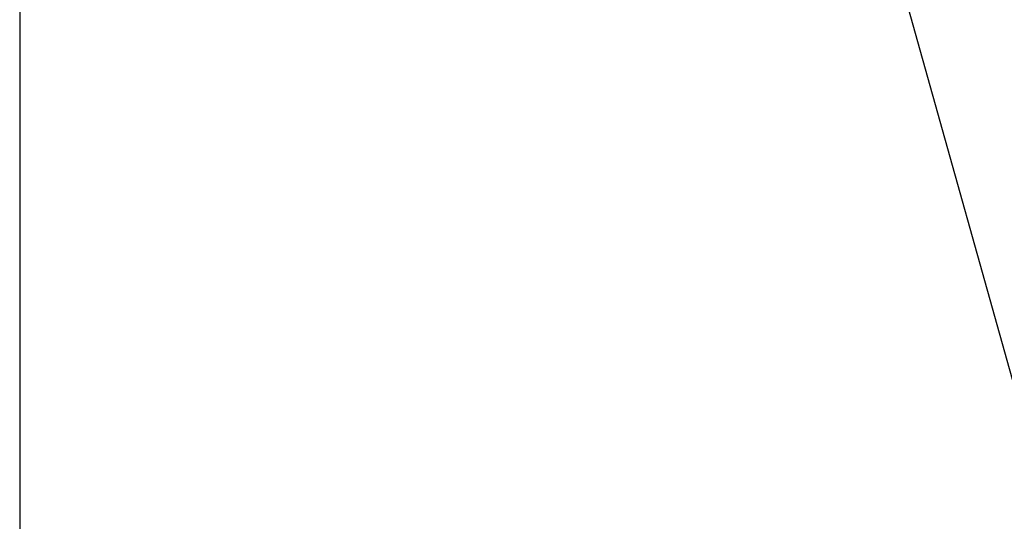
# Paper-space layout 'Inground Anchor' of a CAD drawing. Header units: millimetres. Extents: x 262 to 9484, y 125 to 8141.
# Tile 26 of 53: x 520 to 821, y 5883 to 6037. Entities that reach past the tile are written whole.
import ezdxf

# ---------------------------------------------------------------- set-up
doc = ezdxf.new("R2010")
doc.units = ezdxf.units.MM
doc.layers.add('COMPONENT_GEOMETRY', color=7, linetype='Continuous')
doc.styles.add('SLDTEXTSTYLE0', font='TXT', dxfattribs={"width": 0.75})
doc.dimstyles.new('SLDDIMSTYLE0', dxfattribs={"dimtxt": 50, "dimasz": 3.302, "dimexe": 0, "dimexo": 0.0625, "dimgap": 12.5, "dimtad": 0, "dimtih": 1, "dimtoh": 1, "dimdec": 0, "dimrnd": 1e-09, "dimzin": 12, "dimdsep": 46, "dimtxsty": 'SLDTEXTSTYLE0', "dimsah": 1, "dimcen": 0.09, "dimadec": 0, "dimazin": 3, "dimtfac": 1, "dimtdec": 0, "dimtofl": 0, "dimtmove": 0, "dimatfit": 3, "dimfxl": 1, "dimfrac": 2, "dimtolj": 1, "dimtzin": 12, "dimarcsym": 0})

# ---------------------------------------------------------------- blocks, each defined once
blk = doc.blocks.new('_D_13')
at = {"layer": 'COMPONENT_GEOMETRY', "color": 7}
for p, q in [((519.7, 6139.56), (519.7, 3926.08)), ((4570.65, 6139.56), (4570.65, 3926.08)), ((519.7, 3929.25), (2471.28, 3929.25)), ((4570.65, 3929.25), (2619.06, 3929.25))]:
    blk.add_line(p, q, dxfattribs=at)
for points in [[(519.7, 3929.25), (523, 3928.74), (523, 3929.76)], [(4570.65, 3929.25), (4567.34, 3929.76), (4567.34, 3928.74)]]:
    blk.add_solid(points, dxfattribs=at)
at = {"layer": 'COMPONENT_GEOMETRY', "color": 7, "insert": (2471.28, 3954.02), "char_height": 50, "attachment_point": 1, "style": 'SLDTEXTSTYLE0'}
blk.add_mtext('4051', dxfattribs=at)

psp = doc.layouts.new('Inground Anchor')

# ---------------------------------------------------------------- linework, layer by layer
at = {"color": 7, "linetype": 'Continuous', "lineweight": 25}
psp.add_line((773.15, 6106.94), (1157.45, 4731.87), dxfattribs=at)

# ---------------------------------------------------------------- dimensions: what is measured, and where the dimension line sits
at = {"layer": 'COMPONENT_GEOMETRY', "color": 7}
dim = psp.add_linear_dim(base=(4570.65, 3929.25), p1=(519.7, 6140.83), p2=(4570.65, 6140.83), angle=0, dimstyle='SLDDIMSTYLE0', dxfattribs=at)
dim.commit()
dim.dimension.update_dxf_attribs({"geometry": '_D_13', "text_midpoint": (2545.17, 3929.25), "dimtype": 160})

doc.saveas('drawing.dxf')
